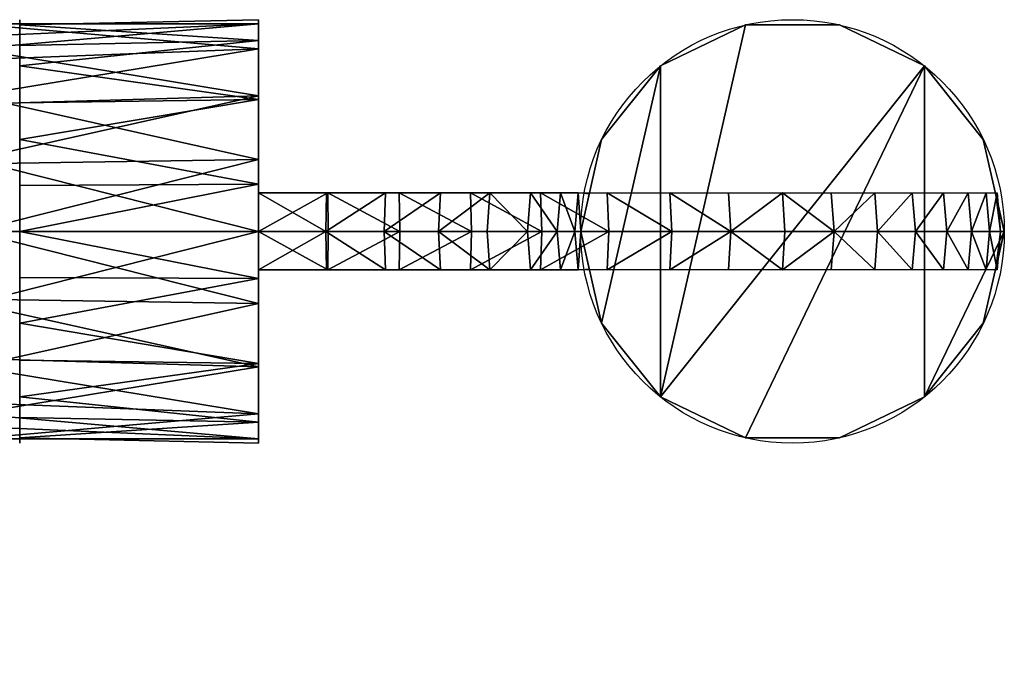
# Model space of a CAD drawing. Header units: inches. Extents: x -172 to 2825, y -1500 to 2400.
# Tile 37 of 47: x 559 to 699, y 1886 to 1979. Entities that reach past the tile are written whole.
import ezdxf

# ---------------------------------------------------------------- set-up
doc = ezdxf.new("R2010")
doc.units = ezdxf.units.IN
doc.layers.add('1', color=7, linetype='Continuous')

# ---------------------------------------------------------------- blocks, each defined once
blk = doc.blocks.new('UG_SURFACE_132')
at = {"layer": '1', "color": 160}
for points in [[(801.776707, 1974.278808, -144.220412), (801.733375, 1975.881577, -117.757708), (812.800109, 1977.833033, -117.757708)], [(812.800109, 1977.833033, -117.757708), (812.790632, 1976.516128, -144.446641), (801.776707, 1974.278808, -144.220412)], [(823.857188, 1974.628329, -143.939391), (812.790632, 1976.516128, -144.446641), (818.191528, 1978.783607, -117.757708)], [(812.790632, 1976.516128, -144.446641), (812.800109, 1977.833033, -117.757708), (818.191528, 1978.783607, -117.757708)], [(818.191528, 1978.783607, -117.757708), (822.913766, 1976.057291, -117.757708), (823.857188, 1974.628329, -143.939391)], [(801.776707, 1974.278808, -144.220412), (812.790632, 1976.516128, -144.446641), (813.489079, 1968.532443, -170.997858)], [(813.489079, 1968.532443, -170.997858), (812.790632, 1976.516128, -144.446641), (823.857188, 1974.628329, -143.939391)], [(792.792201, 1969.035149, -117.757708), (797.982097, 1975.220203, -117.757708), (801.776707, 1974.278808, -144.220412)], [(797.982097, 1975.220203, -117.757708), (801.733375, 1975.881577, -117.757708), (801.776707, 1974.278808, -144.220412)], [(823.857188, 1974.628329, -143.939391), (822.913766, 1976.057291, -117.757708), (833.441854, 1969.978929, -117.757708)], [(801.776707, 1974.278808, -144.220412), (791.692257, 1967.576385, -143.186688), (792.792201, 1969.035149, -117.757708)], [(791.692257, 1967.576385, -143.186688), (801.776707, 1974.278808, -144.220412), (802.468479, 1966.371775, -170.515552)], [(813.489079, 1968.532443, -170.997858), (802.468479, 1966.371775, -170.515552), (801.776707, 1974.278808, -144.220412)], [(823.857188, 1974.628329, -143.939391), (824.540675, 1966.816545, -169.916451), (813.489079, 1968.532443, -170.997858)], [(824.540675, 1966.816545, -169.916451), (823.857188, 1974.628329, -143.939391), (834.10871, 1968.24789, -142.646834)], [(833.441854, 1969.978929, -117.757708), (834.10871, 1968.24789, -142.646834), (823.857188, 1974.628329, -143.939391)], [(834.10871, 1968.24789, -142.646834), (833.441854, 1969.978929, -117.757708), (835.963428, 1968.523026, -117.757708)], [(785.140574, 1957.511783, -141.500905), (784.791291, 1959.500074, -117.757708), (792.792201, 1969.035149, -117.757708)], [(792.792201, 1969.035149, -117.757708), (791.692257, 1967.576385, -143.186688), (785.140574, 1957.511783, -141.500905)], [(802.468479, 1966.371775, -170.515552), (813.489079, 1968.532443, -170.997858), (814.620018, 1955.605745, -195.353299)], [(814.620018, 1955.605745, -195.353299), (813.489079, 1968.532443, -170.997858), (824.540675, 1966.816545, -169.916451)], [(834.10871, 1968.24789, -142.646834), (834.753871, 1960.873723, -167.160854), (824.540675, 1966.816545, -169.916451)], [(834.10871, 1968.24789, -142.646834), (835.963428, 1968.523026, -117.757708), (839.039803, 1960.070729, -117.757708)], [(834.753871, 1960.873723, -167.160854), (834.10871, 1968.24789, -142.646834), (840.914786, 1958.394766, -140.791059)], [(839.039803, 1960.070729, -117.757708), (840.914786, 1958.394766, -140.791059), (834.10871, 1968.24789, -142.646834)], [(785.140574, 1957.511783, -141.500905), (791.692257, 1967.576385, -143.186688), (792.353392, 1960.019469, -168.311745)], [(802.468479, 1966.371775, -170.515552), (792.353392, 1960.019469, -168.311745), (791.692257, 1967.576385, -143.186688)], [(792.353392, 1960.019469, -168.311745), (802.468479, 1966.371775, -170.515552), (803.588867, 1953.565598, -194.63931)], [(814.620018, 1955.605745, -195.353299), (803.588867, 1953.565598, -194.63931), (802.468479, 1966.371775, -170.515552)], [(824.540675, 1966.816545, -169.916451), (825.64795, 1954.160094, -193.752393), (814.620018, 1955.605745, -195.353299)], [(825.64795, 1954.160094, -193.752393), (824.540675, 1966.816545, -169.916451), (834.753871, 1960.873723, -167.160854)], [(834.753871, 1960.873723, -167.160854), (835.800886, 1948.906064, -189.673036), (825.64795, 1954.160094, -193.752393)], [(835.800886, 1948.906064, -189.673036), (834.753871, 1960.873723, -167.160854), (841.504931, 1951.649308, -163.204506)], [(840.914786, 1958.394766, -140.791059), (841.504931, 1951.649308, -163.204506), (834.753871, 1960.873723, -167.160854)], [(784.791291, 1948.809981, -117.757708), (784.791291, 1959.500074, -117.757708), (785.140574, 1957.511783, -141.500905)], [(792.353392, 1960.019469, -168.311745), (785.75176, 1950.52588, -164.717838), (785.140574, 1957.511783, -141.500905)], [(785.75176, 1950.52588, -164.717838), (792.353392, 1960.019469, -168.311745), (793.42562, 1947.764158, -191.37679)], [(803.588867, 1953.565598, -194.63931), (793.42562, 1947.764158, -191.37679), (792.353392, 1960.019469, -168.311745)], [(839.039803, 1960.070729, -117.757708), (842.982113, 1949.239373, -117.757708), (843.158722, 1947.615027, -138.841569)], [(843.158722, 1947.615027, -138.841569), (840.914786, 1958.394766, -140.791059), (839.039803, 1960.070729, -117.757708)], [(841.504931, 1951.649308, -163.204506), (840.914786, 1958.394766, -140.791059), (843.158722, 1947.615027, -138.841569)], [(785.140574, 1957.511783, -141.500905), (783.172786, 1946.665406, -139.605016), (784.791291, 1948.809981, -117.757708)], [(783.172786, 1946.665406, -139.605016), (785.140574, 1957.511783, -141.500905), (785.75176, 1950.52588, -164.717838)], [(803.588867, 1953.565598, -194.63931), (814.620018, 1955.605745, -195.353299), (816.136241, 1938.275456, -216.560602)], [(816.136241, 1938.275456, -216.560602), (814.620018, 1955.605745, -195.353299), (825.64795, 1954.160094, -193.752393)], [(825.64795, 1954.160094, -193.752393), (827.132761, 1937.188387, -214.519188), (816.136241, 1938.275456, -216.560602)], [(827.132761, 1937.188387, -214.519188), (825.64795, 1954.160094, -193.752393), (835.800886, 1948.906064, -189.673036)], [(793.42562, 1947.764158, -191.37679), (803.588867, 1953.565598, -194.63931), (805.091083, 1936.395288, -215.650156)], [(816.136241, 1938.275456, -216.560602), (805.091083, 1936.395288, -215.650156), (803.588867, 1953.565598, -194.63931)], [(841.504931, 1951.649308, -163.204506), (842.46546, 1940.670371, -183.81612), (835.800886, 1948.906064, -189.673036)], [(842.46546, 1940.670371, -183.81612), (841.504931, 1951.649308, -163.204506), (843.691111, 1941.529751, -159.048393)], [(843.158722, 1947.615027, -138.841569), (843.691111, 1941.529751, -159.048393), (841.504931, 1951.649308, -163.204506)], [(785.75176, 1950.52588, -164.717838), (783.727825, 1940.321445, -160.675988), (783.172786, 1946.665406, -139.605016)], [(783.727825, 1940.321445, -160.675988), (785.75176, 1950.52588, -164.717838), (786.745369, 1939.168811, -186.05642)], [(793.42562, 1947.764158, -191.37679), (786.745369, 1939.168811, -186.05642), (785.75176, 1950.52588, -164.717838)], [(784.791291, 1938.978791, -117.757708), (784.791291, 1948.809981, -117.757708), (783.172786, 1946.665406, -139.605016)], [(835.800886, 1948.906064, -189.673036), (837.205827, 1932.847977, -209.317371), (827.132761, 1937.188387, -214.519188)], [(837.205827, 1932.847977, -209.317371), (835.800886, 1948.906064, -189.673036), (842.46546, 1940.670371, -183.81612)], [(843.158722, 1947.615027, -138.841569), (842.982113, 1949.239373, -117.757708), (839.333415, 1939.214826, -117.757708)], [(786.745369, 1939.168811, -186.05642), (793.42562, 1947.764158, -191.37679), (794.863939, 1931.324363, -211.489931)], [(805.091083, 1936.395288, -215.650156), (794.863939, 1931.324363, -211.489931), (793.42562, 1947.764158, -191.37679)], [(839.333415, 1939.214826, -117.757708), (841.190934, 1936.768651, -136.94568), (843.158722, 1947.615027, -138.841569)], [(843.691111, 1941.529751, -159.048393), (843.158722, 1947.615027, -138.841569), (841.190934, 1936.768651, -136.94568)], [(783.172786, 1946.665406, -139.605016), (785.416722, 1935.885549, -137.655526), (784.791291, 1938.978791, -117.757708)], [(785.416722, 1935.885549, -137.655526), (783.172786, 1946.665406, -139.605016), (783.727825, 1940.321445, -160.675988)], [(841.190934, 1936.768651, -136.94568), (841.667116, 1931.325436, -155.006543), (843.691111, 1941.529751, -159.048393)], [(844.560742, 1931.589603, -177.663445), (843.691111, 1941.529751, -159.048393), (841.667116, 1931.325436, -155.006543)], [(843.691111, 1941.529751, -159.048393), (844.560742, 1931.589603, -177.663445), (842.46546, 1940.670371, -183.81612)], [(783.727825, 1940.321445, -160.675988), (785.914004, 1930.202007, -156.519875), (785.416722, 1935.885549, -137.655526)], [(786.745369, 1939.168811, -186.05642), (784.63304, 1929.974675, -180.072933), (783.727825, 1940.321445, -160.675988)], [(785.914004, 1930.202007, -156.519875), (783.727825, 1940.321445, -160.675988), (784.63304, 1929.974675, -180.072933)], [(842.46546, 1940.670371, -183.81612), (843.755603, 1925.923944, -201.84885), (837.205827, 1932.847977, -209.317371)], [(843.755603, 1925.923944, -201.84885), (842.46546, 1940.670371, -183.81612), (844.560742, 1931.589603, -177.663445)], [(784.63304, 1929.974675, -180.072933), (786.745369, 1939.168811, -186.05642), (788.079441, 1923.920512, -204.705596)], [(785.416722, 1935.885549, -137.655526), (785.5618, 1938.060522, -117.757708), (784.791291, 1938.978791, -117.757708)], [(794.863939, 1931.324363, -211.489931), (788.079441, 1923.920512, -204.705596), (786.745369, 1939.168811, -186.05642)], [(806.922317, 1915.464401, -232.886136), (805.091083, 1936.395288, -215.650156), (816.136241, 1938.275456, -216.560602)], [(816.136241, 1938.275456, -216.560602), (817.984581, 1917.148829, -233.957097), (806.922317, 1915.464401, -232.886136)], [(816.136241, 1938.275456, -216.560602), (827.132761, 1937.188387, -214.519188), (828.942716, 1916.500568, -231.55579)], [(828.942716, 1916.500568, -231.55579), (817.984581, 1917.148829, -233.957097), (816.136241, 1938.275456, -216.560602)], [(841.190934, 1936.768651, -136.94568), (839.333415, 1939.214826, -117.757708), (835.963428, 1929.95584, -117.757708)], [(793.342173, 1928.788304, -117.757708), (785.5618, 1938.060522, -117.757708), (785.416722, 1935.885549, -137.655526)], [(827.132761, 1937.188387, -214.519188), (837.205827, 1932.847977, -209.317371), (838.917911, 1913.278341, -225.436881)], [(838.917911, 1913.278341, -225.436881), (828.942716, 1916.500568, -231.55579), (827.132761, 1937.188387, -214.519188)], [(785.416722, 1935.885549, -137.655526), (792.222798, 1926.032543, -135.799736), (793.342173, 1928.788304, -117.757708)], [(792.222798, 1926.032543, -135.799736), (785.416722, 1935.885549, -137.655526), (785.914004, 1930.202007, -156.519875)], [(796.616912, 1911.287785, -227.992475), (794.863939, 1931.324363, -211.489931), (805.091083, 1936.395288, -215.650156)], [(805.091083, 1936.395288, -215.650156), (806.922317, 1915.464401, -232.886136), (796.616912, 1911.287785, -227.992475)], [(841.667116, 1931.325436, -155.006543), (841.190934, 1936.768651, -136.94568), (834.639192, 1926.704049, -135.259897)], [(835.963428, 1929.95584, -117.757708), (834.639192, 1926.704049, -135.259897), (841.190934, 1936.768651, -136.94568)], [(837.205827, 1932.847977, -209.317371), (843.755603, 1925.923944, -201.84885), (845.327258, 1907.959819, -216.651663)], [(845.327258, 1907.959819, -216.651663), (838.917911, 1913.278341, -225.436881), (837.205827, 1932.847977, -209.317371)], [(789.7048, 1905.34234, -220.012069), (788.079441, 1923.920512, -204.705596), (794.863939, 1931.324363, -211.489931)], [(794.863939, 1931.324363, -211.489931), (796.616912, 1911.287785, -227.992475), (789.7048, 1905.34234, -220.012069)], [(834.639192, 1926.704049, -135.259897), (835.065484, 1921.831846, -151.412651), (841.667116, 1931.325436, -155.006543)], [(842.448413, 1922.395468, -171.679959), (841.667116, 1931.325436, -155.006543), (835.065484, 1921.831846, -151.412651)], [(841.667116, 1931.325436, -155.006543), (842.448413, 1922.395468, -171.679959), (844.560742, 1931.589603, -177.663445)], [(845.730364, 1918.221116, -194.003209), (844.560742, 1931.589603, -177.663445), (842.448413, 1922.395468, -171.679959)], [(844.560742, 1931.589603, -177.663445), (845.730364, 1918.221116, -194.003209), (843.755603, 1925.923944, -201.84885)], [(784.63304, 1929.974675, -180.072933), (786.728323, 1920.893908, -173.920259), (785.914004, 1930.202007, -156.519875)], [(788.079441, 1923.920512, -204.705596), (785.849869, 1916.066408, -197.075695), (784.63304, 1929.974675, -180.072933)], [(786.728323, 1920.893908, -173.920259), (784.63304, 1929.974675, -180.072933), (785.849869, 1916.066408, -197.075695)], [(785.914004, 1930.202007, -156.519875), (792.665064, 1920.977473, -152.563527), (792.222798, 1926.032543, -135.799736)], [(792.665064, 1920.977473, -152.563527), (785.914004, 1930.202007, -156.519875), (786.728323, 1920.893908, -173.920259)], [(835.963428, 1929.95584, -117.757708), (834.160328, 1928.914785, -117.757708), (834.639192, 1926.704049, -135.259897)], [(797.982097, 1923.258662, -117.757708), (793.342173, 1928.788304, -117.757708), (792.222798, 1926.032543, -135.799736)], [(834.639192, 1926.704049, -135.259897), (834.160328, 1928.914785, -117.757708), (823.649645, 1922.846437, -117.757708)], [(792.222798, 1926.032543, -135.799736), (802.47426, 1919.652104, -134.507179), (797.982097, 1923.258662, -117.757708)], [(802.47426, 1919.652104, -134.507179), (792.222798, 1926.032543, -135.799736), (792.665064, 1920.977473, -152.563527)], [(823.649645, 1922.846437, -117.757708), (824.554801, 1920.001626, -134.226158), (834.639192, 1926.704049, -135.259897)], [(835.065484, 1921.831846, -151.412651), (834.639192, 1926.704049, -135.259897), (824.554801, 1920.001626, -134.226158)], [(843.755603, 1925.923944, -201.84885), (845.730364, 1918.221116, -194.003209), (847.154438, 1901.943445, -207.422853)], [(847.154438, 1901.943445, -207.422853), (845.327258, 1907.959819, -216.651663), (843.755603, 1925.923944, -201.84885)], [(787.33176, 1899.128318, -211.036995), (785.849869, 1916.066408, -197.075695), (788.079441, 1923.920512, -204.705596)], [(788.079441, 1923.920512, -204.705596), (789.7048, 1905.34234, -220.012069), (787.33176, 1899.128318, -211.036995)], [(802.47426, 1919.652104, -134.507179), (802.561939, 1922.451138, -117.757708), (797.982097, 1923.258662, -117.757708)], [(813.633084, 1920.498967, -117.757708), (802.561939, 1922.451138, -117.757708), (802.47426, 1919.652104, -134.507179)], [(824.554801, 1920.001626, -134.226158), (823.649645, 1922.846437, -117.757708), (818.191528, 1919.695139, -117.757708)], [(824.554801, 1920.001626, -134.226158), (824.950397, 1915.479541, -149.208829), (835.065484, 1921.831846, -151.412651)], [(835.768163, 1913.80012, -166.359574), (835.065484, 1921.831846, -151.412651), (824.950397, 1915.479541, -149.208829)], [(835.065484, 1921.831846, -151.412651), (835.768163, 1913.80012, -166.359574), (842.448413, 1922.395468, -171.679959)], [(843.500793, 1910.367012, -186.373308), (842.448413, 1922.395468, -171.679959), (835.768163, 1913.80012, -166.359574)], [(842.448413, 1922.395468, -171.679959), (843.500793, 1910.367012, -186.373308), (845.730364, 1918.221116, -194.003209)], [(785.849869, 1916.066408, -197.075695), (787.824571, 1908.363581, -189.230055), (786.728323, 1920.893908, -173.920259)], [(786.728323, 1920.893908, -173.920259), (793.392897, 1912.658215, -168.063343), (792.665064, 1920.977473, -152.563527)], [(793.392897, 1912.658215, -168.063343), (786.728323, 1920.893908, -173.920259), (787.824571, 1908.363581, -189.230055)], [(792.665064, 1920.977473, -152.563527), (802.878261, 1915.034771, -149.80793), (802.47426, 1919.652104, -134.507179)], [(802.878261, 1915.034771, -149.80793), (792.665064, 1920.977473, -152.563527), (793.392897, 1912.658215, -168.063343)], [(802.47426, 1919.652104, -134.507179), (813.540876, 1917.764306, -133.999929), (813.633084, 1920.498967, -117.757708)], [(818.191528, 1919.695139, -117.757708), (813.633084, 1920.498967, -117.757708), (813.540876, 1917.764306, -133.999929)], [(813.540876, 1917.764306, -133.999929), (802.47426, 1919.652104, -134.507179), (802.878261, 1915.034771, -149.80793)], [(824.950397, 1915.479541, -149.208829), (824.554801, 1920.001626, -134.226158), (813.540876, 1917.764306, -133.999929)], [(818.191528, 1919.695139, -117.757708), (813.540876, 1917.764306, -133.999929), (824.554801, 1920.001626, -134.226158)], [(802.878261, 1915.034771, -149.80793), (813.929796, 1913.318753, -148.726523), (813.540876, 1917.764306, -133.999929)], [(813.540876, 1917.764306, -133.999929), (813.929796, 1913.318753, -148.726523), (824.950397, 1915.479541, -149.208829)], [(845.730364, 1918.221116, -194.003209), (843.500793, 1910.367012, -186.373308), (844.781399, 1895.729542, -198.447779)], [(844.781399, 1895.729542, -198.447779), (847.154438, 1901.943445, -207.422853), (845.730364, 1918.221116, -194.003209)], [(785.849869, 1916.066408, -197.075695), (787.33176, 1899.128318, -211.036995), (789.15894, 1893.112063, -201.808184)], [(789.15894, 1893.112063, -201.808184), (787.824571, 1908.363581, -189.230055), (785.849869, 1916.066408, -197.075695)], [(809.024811, 1891.432405, -245.741174), (806.922317, 1915.464401, -232.886136), (817.984581, 1917.148829, -233.957097)], [(817.984581, 1917.148829, -233.957097), (820.107281, 1892.886162, -246.933132), (809.024811, 1891.432405, -245.741174)], [(817.984581, 1917.148829, -233.957097), (828.942716, 1916.500568, -231.55579), (831.020176, 1892.755389, -244.260505)], [(831.020176, 1892.755389, -244.260505), (820.107281, 1892.886162, -246.933132), (817.984581, 1917.148829, -233.957097)], [(828.942716, 1916.500568, -231.55579), (838.917911, 1913.278341, -225.436881), (840.879977, 1890.851855, -237.450257)], [(840.879977, 1890.851855, -237.450257), (831.020176, 1892.755389, -244.260505), (828.942716, 1916.500568, -231.55579)], [(793.392897, 1912.658215, -168.063343), (803.545833, 1907.404184, -163.983986), (802.878261, 1915.034771, -149.80793)], [(798.627138, 1888.310432, -240.294591), (796.616912, 1911.287785, -227.992475), (806.922317, 1915.464401, -232.886136)], [(806.922317, 1915.464401, -232.886136), (809.024811, 1891.432405, -245.741174), (798.627138, 1888.310432, -240.294591)], [(813.929796, 1913.318753, -148.726523), (802.878261, 1915.034771, -149.80793), (803.545833, 1907.404184, -163.983986)], [(825.604916, 1907.998681, -163.097069), (824.950397, 1915.479541, -149.208829), (813.929796, 1913.318753, -148.726523)], [(824.950397, 1915.479541, -149.208829), (825.604916, 1907.998681, -163.097069), (835.768163, 1913.80012, -166.359574)], [(803.545833, 1907.404184, -163.983986), (814.573765, 1905.958533, -162.38308), (813.929796, 1913.318753, -148.726523)], [(813.929796, 1913.318753, -148.726523), (814.573765, 1905.958533, -162.38308), (825.604916, 1907.998681, -163.097069)], [(836.716294, 1902.963161, -179.588974), (835.768163, 1913.80012, -166.359574), (825.604916, 1907.998681, -163.097069)], [(835.768163, 1913.80012, -166.359574), (836.716294, 1902.963161, -179.588974), (843.500793, 1910.367012, -186.373308)], [(838.917911, 1913.278341, -225.436881), (845.327258, 1907.959819, -216.651663), (847.123682, 1887.426615, -227.672443)], [(847.123682, 1887.426615, -227.672443), (840.879977, 1890.851855, -237.450257), (838.917911, 1913.278341, -225.436881)], [(787.824571, 1908.363581, -189.230055), (794.374406, 1901.439548, -181.761533), (793.392897, 1912.658215, -168.063343)], [(803.545833, 1907.404184, -163.983986), (793.392897, 1912.658215, -168.063343), (794.374406, 1901.439548, -181.761533)], [(791.564584, 1884.08494, -231.412515), (789.7048, 1905.34234, -220.012069), (796.616912, 1911.287785, -227.992475)], [(796.616912, 1911.287785, -227.992475), (798.627138, 1888.310432, -240.294591), (791.564584, 1884.08494, -231.412515)], [(843.500793, 1910.367012, -186.373308), (836.716294, 1902.963161, -179.588974), (837.869287, 1889.784098, -190.467373)], [(837.869287, 1889.784098, -190.467373), (844.781399, 1895.729542, -198.447779), (843.500793, 1910.367012, -186.373308)], [(787.824571, 1908.363581, -189.230055), (789.15894, 1893.112063, -201.808184), (795.568228, 1887.793541, -193.022966)], [(795.568228, 1887.793541, -193.022966), (794.374406, 1901.439548, -181.761533), (787.824571, 1908.363581, -189.230055)], [(826.489091, 1897.892237, -175.428748), (825.604916, 1907.998681, -163.097069), (814.573765, 1905.958533, -162.38308)], [(825.604916, 1907.998681, -163.097069), (826.489091, 1897.892237, -175.428748), (836.716294, 1902.963161, -179.588974)], [(845.327258, 1907.959819, -216.651663), (847.154438, 1901.943445, -207.422853), (848.776877, 1883.399248, -217.400908)], [(848.776877, 1883.399248, -217.400908), (847.123682, 1887.426615, -227.672443), (845.327258, 1907.959819, -216.651663)], [(794.374406, 1901.439548, -181.761533), (804.447412, 1897.099137, -176.559716), (803.545833, 1907.404184, -163.983986)], [(814.573765, 1905.958533, -162.38308), (803.545833, 1907.404184, -163.983986), (804.447412, 1897.099137, -176.559716)], [(789.022267, 1879.805207, -221.423402), (787.33176, 1899.128318, -211.036995), (789.7048, 1905.34234, -220.012069)], [(789.7048, 1905.34234, -220.012069), (791.564584, 1884.08494, -231.412515), (789.022267, 1879.805207, -221.423402)], [(804.447412, 1897.099137, -176.559716), (815.443933, 1896.012068, -174.518302), (814.573765, 1905.958533, -162.38308)], [(814.573765, 1905.958533, -162.38308), (815.443933, 1896.012068, -174.518302), (826.489091, 1897.892237, -175.428748)], [(836.716294, 1902.963161, -179.588974), (826.489091, 1897.892237, -175.428748), (827.563882, 1885.607481, -185.573712)], [(827.563882, 1885.607481, -185.573712), (837.869287, 1889.784098, -190.467373), (836.716294, 1902.963161, -179.588974)], [(847.154438, 1901.943445, -207.422853), (844.781399, 1895.729542, -198.447779), (846.23456, 1879.119635, -207.411781)], [(846.23456, 1879.119635, -207.411781), (848.776877, 1883.399248, -217.400908), (847.154438, 1901.943445, -207.422853)], [(794.374406, 1901.439548, -181.761533), (795.568228, 1887.793541, -193.022966), (805.543423, 1884.571314, -186.904058)], [(805.543423, 1884.571314, -186.904058), (804.447412, 1897.099137, -176.559716), (794.374406, 1901.439548, -181.761533)], [(787.33176, 1899.128318, -211.036995), (789.022267, 1879.805207, -221.423402), (790.675461, 1875.777841, -211.151853)], [(790.675461, 1875.777841, -211.151853), (789.15894, 1893.112063, -201.808184), (787.33176, 1899.128318, -211.036995)], [(826.489091, 1897.892237, -175.428748), (815.443933, 1896.012068, -174.518302), (816.501617, 1883.922935, -184.502751)], [(816.501617, 1883.922935, -184.502751), (827.563882, 1885.607481, -185.573712), (826.489091, 1897.892237, -175.428748)], [(804.447412, 1897.099137, -176.559716), (805.543423, 1884.571314, -186.904058), (816.501617, 1883.922935, -184.502751)], [(816.501617, 1883.922935, -184.502751), (815.443933, 1896.012068, -174.518302), (804.447412, 1897.099137, -176.559716)], [(844.781399, 1895.729542, -198.447779), (837.869287, 1889.784098, -190.467373), (839.172006, 1874.894023, -198.529705)], [(839.172006, 1874.894023, -198.529705), (846.23456, 1879.119635, -207.411781), (844.781399, 1895.729542, -198.447779)], [(789.15894, 1893.112063, -201.808184), (790.675461, 1875.777841, -211.151853), (796.919167, 1872.352719, -201.374039)], [(796.919167, 1872.352719, -201.374039), (795.568228, 1887.793541, -193.022966), (789.15894, 1893.112063, -201.808184)], [(811.316609, 1865.237355, -253.678411), (809.024811, 1891.432405, -245.741174), (820.107281, 1892.886162, -246.933132)], [(820.107281, 1892.886162, -246.933132), (822.421372, 1866.436005, -254.947275), (811.316609, 1865.237355, -253.678411)], [(820.107281, 1892.886162, -246.933132), (831.020176, 1892.755389, -244.260505), (833.284199, 1866.877198, -252.102196)], [(833.284199, 1866.877198, -252.102196), (822.421372, 1866.436005, -254.947275), (820.107281, 1892.886162, -246.933132)], [(831.020176, 1892.755389, -244.260505), (840.879977, 1890.851855, -237.450257), (843.016505, 1866.431117, -244.852513)], [(843.016505, 1866.431117, -244.852513), (833.284199, 1866.877198, -252.102196), (831.020176, 1892.755389, -244.260505)], [(800.816953, 1863.281012, -247.880384), (798.627138, 1888.310432, -240.294591), (809.024811, 1891.432405, -245.741174)], [(809.024811, 1891.432405, -245.741174), (811.316609, 1865.237355, -253.678411), (800.816953, 1863.281012, -247.880384)], [(840.879977, 1890.851855, -237.450257), (847.123682, 1887.426615, -227.672443), (849.077165, 1865.098476, -234.443769)], [(849.077165, 1865.098476, -234.443769), (843.016505, 1866.431117, -244.852513), (840.879977, 1890.851855, -237.450257)], [(837.869287, 1889.784098, -190.467373), (827.563882, 1885.607481, -185.573712), (828.774333, 1871.77217, -193.083137)], [(828.774333, 1871.77217, -193.083137), (839.172006, 1874.894023, -198.529705), (837.869287, 1889.784098, -190.467373)], [(793.588102, 1860.95643, -238.42518), (791.564584, 1884.08494, -231.412515), (798.627138, 1888.310432, -240.294591)], [(798.627138, 1888.310432, -240.294591), (800.816953, 1863.281012, -247.880384), (793.588102, 1860.95643, -238.42518)], [(795.568228, 1887.793541, -193.022966), (796.919167, 1872.352719, -201.374039), (806.778967, 1870.449185, -194.563791)], [(806.778967, 1870.449185, -194.563791), (805.543423, 1884.571314, -186.904058), (795.568228, 1887.793541, -193.022966)], [(847.123682, 1887.426615, -227.672443), (848.776877, 1883.399248, -217.400908), (850.538015, 1863.269329, -223.509446)], [(850.538015, 1863.269329, -223.509446), (849.077165, 1865.098476, -234.443769), (847.123682, 1887.426615, -227.672443)], [(827.563882, 1885.607481, -185.573712), (816.501617, 1883.922935, -184.502751), (817.691863, 1870.318413, -191.891164)], [(817.691863, 1870.318413, -191.891164), (828.774333, 1871.77217, -193.083137), (827.563882, 1885.607481, -185.573712)], [(790.858746, 1858.814478, -227.791503), (789.022267, 1879.805207, -221.423402), (791.564584, 1884.08494, -231.412515)], [(791.564584, 1884.08494, -231.412515), (793.588102, 1860.95643, -238.42518), (790.858746, 1858.814478, -227.791503)], [(805.543423, 1884.571314, -186.904058), (806.778967, 1870.449185, -194.563791), (817.691863, 1870.318413, -191.891164)], [(817.691863, 1870.318413, -191.891164), (816.501617, 1883.922935, -184.502751), (805.543423, 1884.571314, -186.904058)], [(848.776877, 1883.399248, -217.400908), (846.23456, 1879.119635, -207.411781), (847.808659, 1861.127377, -212.875769)], [(847.808659, 1861.127377, -212.875769), (850.538015, 1863.269329, -223.509446), (848.776877, 1883.399248, -217.400908)], [(789.022267, 1879.805207, -221.423402), (790.858746, 1858.814478, -227.791503), (792.319596, 1856.985331, -216.85718)], [(792.319596, 1856.985331, -216.85718), (790.675461, 1875.777841, -211.151853), (789.022267, 1879.805207, -221.423402)], [(846.23456, 1879.119635, -207.411781), (839.172006, 1874.894023, -198.529705), (840.579808, 1858.802795, -203.420565)], [(840.579808, 1858.802795, -203.420565), (847.808659, 1861.127377, -212.875769), (846.23456, 1879.119635, -207.411781)], [(790.675461, 1875.777841, -211.151853), (792.319596, 1856.985331, -216.85718), (798.380196, 1855.65269, -206.448436)], [(798.380196, 1855.65269, -206.448436), (796.919167, 1872.352719, -201.374039), (790.675461, 1875.777841, -211.151853)], [(839.172006, 1874.894023, -198.529705), (828.774333, 1871.77217, -193.083137), (830.080152, 1856.846452, -197.622553)], [(830.080152, 1856.846452, -197.622553), (840.579808, 1858.802795, -203.420565), (839.172006, 1874.894023, -198.529705)], [(796.919167, 1872.352719, -201.374039), (798.380196, 1855.65269, -206.448436), (808.112502, 1855.206609, -199.198753)], [(808.112502, 1855.206609, -199.198753), (806.778967, 1870.449185, -194.563791), (796.919167, 1872.352719, -201.374039)], [(828.774333, 1871.77217, -193.083137), (817.691863, 1870.318413, -191.891164), (818.975329, 1855.647802, -196.353674)], [(818.975329, 1855.647802, -196.353674), (830.080152, 1856.846452, -197.622553), (828.774333, 1871.77217, -193.083137)], [(806.778967, 1870.449185, -194.563791), (808.112502, 1855.206609, -199.198753), (818.975329, 1855.647802, -196.353674)], [(818.975329, 1855.647802, -196.353674), (817.691863, 1870.318413, -191.891164), (806.778967, 1870.449185, -194.563791)], [(824.461281, 1839.823484, -256.048471), (822.421372, 1866.436005, -254.947275), (833.284199, 1866.877198, -252.102196)], [(833.284199, 1866.877198, -252.102196), (835.448682, 1840.784788, -254.10369), (824.461281, 1839.823484, -256.048471)], [(833.284199, 1866.877198, -252.102196), (843.016505, 1866.431117, -244.852513), (843.807459, 1841.516137, -246.207371)], [(843.807459, 1841.516137, -246.207371), (837.512136, 1840.96539, -253.738463), (833.284199, 1866.877198, -252.102196)], [(837.512136, 1840.96539, -253.738463), (835.448682, 1840.784788, -254.10369), (833.284199, 1866.877198, -252.102196)], [(817.379594, 1839.203954, -257.301927), (811.316609, 1865.237355, -253.678411), (822.421372, 1866.436005, -254.947275)], [(822.421372, 1866.436005, -254.947275), (824.461281, 1839.823484, -256.048471), (817.379594, 1839.203954, -257.301927)], [(843.016505, 1866.431117, -244.852513), (849.077165, 1865.098476, -234.443769), (850.652695, 1842.115045, -238.018304)], [(850.652695, 1842.115045, -238.018304), (843.807459, 1841.516137, -246.207371), (843.016505, 1866.431117, -244.852513)], [(803.668737, 1838.00447, -249.355718), (800.816953, 1863.281012, -247.880384), (811.316609, 1865.237355, -253.678411)], [(811.316609, 1865.237355, -253.678411), (814.165294, 1838.922739, -255.439103), (803.668737, 1838.00447, -249.355718)], [(817.379594, 1839.203954, -257.301927), (814.165294, 1838.922739, -255.439103), (811.316609, 1865.237355, -253.678411)], [(849.077165, 1865.098476, -234.443769), (850.538015, 1863.269329, -223.509446), (850.652695, 1842.115045, -225.571126)], [(849.077165, 1865.098476, -234.443769), (850.652695, 1842.115045, -236.738116), (850.652695, 1842.115045, -238.018304)], [(850.652695, 1842.115045, -225.571126), (850.652695, 1842.115045, -236.738116), (849.077165, 1865.098476, -234.443769)], [(797.208369, 1837.439179, -240.237579), (793.588102, 1860.95643, -238.42518), (800.816953, 1863.281012, -247.880384)], [(800.816953, 1863.281012, -247.880384), (799.675345, 1837.655067, -247.04133), (797.208369, 1837.439179, -240.237579)], [(800.816953, 1863.281012, -247.880384), (803.668737, 1838.00447, -249.355718), (799.675345, 1837.655067, -247.04133)], [(850.538015, 1863.269329, -223.509446), (847.808659, 1861.127377, -212.875769), (850.652695, 1842.115045, -217.497095)], [(850.652695, 1842.115045, -217.497095), (850.652695, 1842.115045, -225.571126), (850.538015, 1863.269329, -223.509446)], [(793.392777, 1837.105393, -229.714155), (790.858746, 1858.814478, -227.791503), (793.588102, 1860.95643, -238.42518)], [(793.588102, 1860.95643, -238.42518), (797.208369, 1837.439179, -240.237579), (793.392777, 1837.105393, -229.714155)], [(847.808659, 1861.127377, -212.875769), (840.579808, 1858.802795, -203.420565), (841.017783, 1841.271996, -205.970749)], [(841.017783, 1841.271996, -205.970749), (848.80203, 1841.953039, -215.283096), (847.808659, 1861.127377, -212.875769)], [(847.808659, 1861.127377, -212.875769), (848.80203, 1841.953039, -215.283096), (850.652695, 1842.115045, -217.497095)], [(790.858746, 1858.814478, -227.791503), (792.683363, 1837.043285, -227.757707), (795.718968, 1837.308884, -219.385669)], [(790.858746, 1858.814478, -227.791503), (793.392777, 1837.105393, -229.714155), (792.683363, 1837.043285, -227.757707)], [(795.718968, 1837.308884, -219.385669), (792.319596, 1856.985331, -216.85718), (790.858746, 1858.814478, -227.791503)], [(837.512136, 1840.96539, -201.776952), (840.579808, 1858.802795, -203.420565), (830.080152, 1856.846452, -197.622553)], [(837.512136, 1840.96539, -201.776952), (841.017783, 1841.271996, -205.970749), (840.579808, 1858.802795, -203.420565)], [(792.319596, 1856.985331, -216.85718), (795.718968, 1837.308884, -219.385669), (799.675345, 1837.655067, -208.474085)], [(799.675345, 1837.655067, -208.474085), (798.380196, 1855.65269, -206.448436), (792.319596, 1856.985331, -216.85718)], [(798.380196, 1855.65269, -206.448436), (799.675345, 1837.655067, -208.474085), (810.432971, 1838.596225, -202.239439)], [(810.432971, 1838.596225, -202.239439), (808.112502, 1855.206609, -199.198753), (798.380196, 1855.65269, -206.448436)], [(817.379594, 1839.203954, -198.213473), (818.975329, 1855.647802, -196.353674), (808.112502, 1855.206609, -199.198753)], [(817.379594, 1839.203954, -198.213473), (820.236087, 1839.453936, -198.719069), (818.975329, 1855.647802, -196.353674)], [(830.080152, 1856.846452, -197.622553), (818.975329, 1855.647802, -196.353674), (820.236087, 1839.453936, -198.719069)], [(820.236087, 1839.453936, -198.719069), (831.245899, 1840.417147, -200.667813), (830.080152, 1856.846452, -197.622553)], [(830.080152, 1856.846452, -197.622553), (831.245899, 1840.417147, -200.667813), (837.512136, 1840.96539, -201.776952)], [(808.112502, 1855.206609, -199.198753), (810.432971, 1838.596225, -202.239439), (817.379594, 1839.203954, -198.213473)]]:
    blk.add_3dface(points, dxfattribs=at)
blk = doc.blocks.new('UG_SURFACE_134')
at = {"layer": '1', "color": 160}
for points in [[(807.772636, 1978.783607, -77.103809), (790.000737, 1968.523026, -77.103809), (782.982111, 1949.239373, -77.103809)], [(782.982111, 1949.239373, -77.103809), (790.000737, 1929.95584, -77.103809), (807.772636, 1919.695139, -77.103809), (807.772636, 1978.783607, -77.103809)], [(807.772636, 1978.783607, -77.103809), (807.772636, 1919.695139, -77.103809), (827.982068, 1923.258662, -77.103809), (841.172874, 1938.978791, -77.103809)], [(841.172874, 1938.978791, -77.103809), (841.172874, 1959.500074, -77.103809), (827.982068, 1975.220203, -77.103809), (807.772636, 1978.783607, -77.103809)]]:
    blk.add_3dface(points, dxfattribs=at)
blk = doc.blocks.new('UG_SURFACE_136')
at = {"layer": '1', "color": 160}
for points in [[(790.000737, 1968.523026, -77.103809), (807.772636, 1978.783607, -77.103809), (797.982097, 1975.220203, -117.757708)], [(807.772636, 1978.783607, -77.103809), (808.086812, 1977.001905, -117.757708), (797.982097, 1975.220203, -117.757708)], [(807.772636, 1978.783607, -77.103809), (827.982068, 1975.220203, -77.103809), (818.191528, 1978.783607, -117.757708)], [(818.191528, 1978.783607, -117.757708), (808.086812, 1977.001905, -117.757708), (807.772636, 1978.783607, -77.103809)], [(827.982068, 1975.220203, -77.103809), (827.077448, 1973.653316, -117.757708), (818.191528, 1978.783607, -117.757708)], [(797.982097, 1975.220203, -117.757708), (791.386724, 1967.360139, -117.757708), (790.000737, 1968.523026, -77.103809)], [(835.963428, 1968.523026, -117.757708), (827.077448, 1973.653316, -117.757708), (827.982068, 1975.220203, -77.103809)], [(827.982068, 1975.220203, -77.103809), (841.172874, 1959.500074, -77.103809), (835.963428, 1968.523026, -117.757708)], [(782.982111, 1949.239373, -77.103809), (790.000737, 1968.523026, -77.103809), (784.791291, 1959.500074, -117.757708)], [(790.000737, 1968.523026, -77.103809), (791.386724, 1967.360139, -117.757708), (784.791291, 1959.500074, -117.757708)], [(841.172874, 1959.500074, -77.103809), (839.472771, 1958.881259, -117.757708), (835.963428, 1968.523026, -117.757708)], [(784.791291, 1959.500074, -117.757708), (784.791291, 1949.239373, -117.757708), (782.982111, 1949.239373, -77.103809)], [(842.982113, 1949.239373, -117.757708), (839.472771, 1958.881259, -117.757708), (841.172874, 1959.500074, -77.103809)], [(842.982113, 1949.239373, -117.757708), (841.172874, 1959.500074, -77.103809), (841.172874, 1938.978791, -77.103809)], [(782.982111, 1949.239373, -77.103809), (784.791291, 1949.239373, -117.757708), (784.791291, 1938.978791, -117.757708)], [(784.791291, 1938.978791, -117.757708), (790.000737, 1929.95584, -77.103809), (782.982111, 1949.239373, -77.103809)], [(841.172874, 1938.978791, -77.103809), (839.472771, 1939.597607, -117.757708), (842.982113, 1949.239373, -117.757708)], [(784.791291, 1938.978791, -117.757708), (791.386724, 1931.118727, -117.757708), (790.000737, 1929.95584, -77.103809)], [(835.963428, 1929.95584, -117.757708), (841.172874, 1938.978791, -77.103809), (827.982068, 1923.258662, -77.103809)], [(835.963428, 1929.95584, -117.757708), (839.472771, 1939.597607, -117.757708), (841.172874, 1938.978791, -77.103809)], [(790.000737, 1929.95584, -77.103809), (791.386724, 1931.118727, -117.757708), (797.982097, 1923.258662, -117.757708)], [(797.982097, 1923.258662, -117.757708), (807.772636, 1919.695139, -77.103809), (790.000737, 1929.95584, -77.103809)], [(827.982068, 1923.258662, -77.103809), (827.077448, 1924.82543, -117.757708), (835.963428, 1929.95584, -117.757708)], [(818.191528, 1919.695139, -117.757708), (827.077448, 1924.82543, -117.757708), (827.982068, 1923.258662, -77.103809)], [(797.982097, 1923.258662, -117.757708), (808.086812, 1921.47696, -117.757708), (807.772636, 1919.695139, -77.103809)], [(818.191528, 1919.695139, -117.757708), (827.982068, 1923.258662, -77.103809), (807.772636, 1919.695139, -77.103809)], [(807.772636, 1919.695139, -77.103809), (808.086812, 1921.47696, -117.757708), (818.191528, 1919.695139, -117.757708)]]:
    blk.add_3dface(points, dxfattribs=at)
blk = doc.blocks.new('PAAJ000790_PIPE_IPART_SIMP_R41')
for name in ['UG_SURFACE_134', 'UG_SURFACE_136', 'UG_SURFACE_132']:
    blk.add_blockref(name, (0, 0))
blk = doc.blocks.new('UG_SURFACE_081')
at = {"layer": '1', "color": 160}
for points in [[(-129.999995, 94.798215, 23.57222), (-129.999995, 103.164211, 13.081594), (-129.999995, 106.150001)], [(-129.999995, 106.150001), (-129.999995, 103.164211, -13.081594), (-129.999995, 94.798215, -23.57222), (-129.999995, 94.798215, 23.57222)], [(-129.999995, 57.201784, 23.57222), (-129.999995, 94.798215, -23.57222), (-129.999995, 82.709007, -29.394077), (-129.999995, 69.290996, -29.394077)], [(-129.999995, 94.798215, -23.57222), (-129.999995, 57.201784, 23.57222), (-129.999995, 69.290996, 29.394077)], [(-129.999995, 69.290996, 29.394077), (-129.999995, 82.709007, 29.394077), (-129.999995, 94.798215, 23.57222), (-129.999995, 94.798215, -23.57222)], [(-129.999995, 69.290996, -29.394077), (-129.999995, 57.201784, -23.57222), (-129.999995, 57.201784, 23.57222)], [(-129.999995, 57.201784, -23.57222), (-129.999995, 48.835788, -13.081594), (-129.999995, 45.850001), (-129.999995, 48.835788, 13.081594)], [(-129.999995, 48.835788, 13.081594), (-129.999995, 57.201784, 23.57222), (-129.999995, 57.201784, -23.57222)]]:
    blk.add_3dface(points, dxfattribs=at)
blk = doc.blocks.new('UG_SURFACE_082')
at = {"layer": '1', "color": 160}
for points in [[(48.835788, -34.000002, 13.081594), (45.850001, -34.000002), (48.835788, -34.000002, -13.081594), (103.164211, -34.000002, 13.081594)], [(103.164211, -34.000002, 13.081594), (57.201784, -34.000002, 23.57222), (48.835788, -34.000002, 13.081594)], [(106.150001, -34.000002), (48.835788, -34.000002, -13.081594), (57.201784, -34.000002, -23.57222)], [(106.150001, -34.000002), (103.164211, -34.000002, 13.081594), (48.835788, -34.000002, -13.081594)], [(57.201784, -34.000002, -23.57222), (69.290996, -34.000002, -29.394077), (82.709007, -34.000002, -29.394077), (94.798215, -34.000002, -23.57222)], [(57.201784, -34.000002, 23.57222), (103.164211, -34.000002, 13.081594), (94.798215, -34.000002, 23.57222)], [(94.798215, -34.000002, 23.57222), (82.709007, -34.000002, 29.394077), (69.290996, -34.000002, 29.394077), (57.201784, -34.000002, 23.57222)], [(94.798215, -34.000002, -23.57222), (103.164211, -34.000002, -13.081594), (106.150001, -34.000002), (57.201784, -34.000002, -23.57222)]]:
    blk.add_3dface(points, dxfattribs=at)
blk = doc.blocks.new('UG_SURFACE_083')
at = {"layer": '1', "color": 160}
for points in [[(46.605922, 0, 6.709006), (46.605922, 0, -6.709006), (45.850001, -34.000002)], [(46.605922, 0, -6.709006), (47.342893, -34.000002, -6.540797), (45.850001, -34.000002)], [(45.850001, -34.000002), (47.342893, -34.000002, 6.540797), (46.605922, 0, 6.709006)], [(48.835788, -34.000002, -13.081594), (46.605922, 0, -6.709006), (52.42778, 0, -18.798217)], [(52.42778, 0, 18.798217), (46.605922, 0, 6.709006), (48.835788, -34.000002, 13.081594)], [(46.605922, 0, 6.709006), (47.342893, -34.000002, 6.540797), (48.835788, -34.000002, 13.081594)], [(48.835788, -34.000002, -13.081594), (47.342893, -34.000002, -6.540797), (46.605922, 0, -6.709006)], [(52.42778, 0, -18.798217), (53.018786, -34.000002, -18.326906), (48.835788, -34.000002, -13.081594)], [(48.835788, -34.000002, 13.081594), (53.018786, -34.000002, 18.326906), (52.42778, 0, 18.798217)], [(52.42778, 0, -18.798217), (62.918402, 0, -27.164211), (57.201784, -34.000002, -23.57222)], [(62.918402, 0, 27.164211), (52.42778, 0, 18.798217), (57.201784, -34.000002, 23.57222)], [(52.42778, 0, 18.798217), (53.018786, -34.000002, 18.326906), (57.201784, -34.000002, 23.57222)], [(57.201784, -34.000002, -23.57222), (53.018786, -34.000002, -18.326906), (52.42778, 0, -18.798217)], [(62.918402, 0, -27.164211), (63.246392, -34.000002, -26.483148), (57.201784, -34.000002, -23.57222)], [(57.201784, -34.000002, 23.57222), (63.246392, -34.000002, 26.483148), (62.918402, 0, 27.164211)], [(69.290996, -34.000002, -29.394077), (62.918402, 0, -27.164211), (75.999998, 0, -30.15)], [(75.999998, 0, 30.15), (62.918402, 0, 27.164211), (69.290996, -34.000002, 29.394077)], [(62.918402, 0, 27.164211), (63.246392, -34.000002, 26.483148), (69.290996, -34.000002, 29.394077)], [(69.290996, -34.000002, -29.394077), (63.246392, -34.000002, -26.483148), (62.918402, 0, -27.164211)], [(75.999998, 0, -30.15), (75.999998, -34.000002, -29.394077), (69.290996, -34.000002, -29.394077)], [(69.290996, -34.000002, 29.394077), (75.999998, -34.000002, 29.394077), (75.999998, 0, 30.15)], [(89.081593, 0, 27.164211), (75.999998, 0, 30.15), (82.709007, -34.000002, 29.394077)], [(75.999998, 0, 30.15), (75.999998, -34.000002, 29.394077), (82.709007, -34.000002, 29.394077)], [(82.709007, -34.000002, -29.394077), (75.999998, 0, -30.15), (89.081593, 0, -27.164211)], [(82.709007, -34.000002, -29.394077), (75.999998, -34.000002, -29.394077), (75.999998, 0, -30.15)], [(89.081593, 0, -27.164211), (88.753611, -34.000002, -26.483148), (82.709007, -34.000002, -29.394077)], [(82.709007, -34.000002, 29.394077), (88.753611, -34.000002, 26.483148), (89.081593, 0, 27.164211)], [(89.081593, 0, 27.164211), (88.753611, -34.000002, 26.483148), (94.798215, -34.000002, 23.57222)], [(94.798215, -34.000002, -23.57222), (88.753611, -34.000002, -26.483148), (89.081593, 0, -27.164211)], [(99.572219, 0, 18.798217), (89.081593, 0, 27.164211), (94.798215, -34.000002, 23.57222)], [(94.798215, -34.000002, -23.57222), (89.081593, 0, -27.164211), (99.572219, 0, -18.798217)], [(99.572219, 0, -18.798217), (98.981217, -34.000002, -18.326906), (94.798215, -34.000002, -23.57222)], [(94.798215, -34.000002, 23.57222), (98.981217, -34.000002, 18.326906), (99.572219, 0, 18.798217)], [(99.572219, 0, 18.798217), (98.981217, -34.000002, 18.326906), (103.164211, -34.000002, 13.081594)], [(103.164211, -34.000002, -13.081594), (98.981217, -34.000002, -18.326906), (99.572219, 0, -18.798217)], [(105.394073, 0, 6.709006), (99.572219, 0, 18.798217), (103.164211, -34.000002, 13.081594)], [(103.164211, -34.000002, -13.081594), (99.572219, 0, -18.798217), (105.394073, 0, -6.709006)], [(105.394073, 0, -6.709006), (104.657106, -34.000002, -6.540797), (103.164211, -34.000002, -13.081594)], [(103.164211, -34.000002, 13.081594), (104.657106, -34.000002, 6.540797), (105.394073, 0, 6.709006)], [(105.394073, 0, 6.709006), (104.657106, -34.000002, 6.540797), (106.150001, -34.000002)], [(106.150001, -34.000002), (104.657106, -34.000002, -6.540797), (105.394073, 0, -6.709006)], [(105.394073, 0, -6.709006), (105.394073, 0, 6.709006), (106.150001, -34.000002)]]:
    blk.add_3dface(points, dxfattribs=at)
blk = doc.blocks.new('UG_SURFACE_084')
at = {"layer": '1', "color": 160}
for points in [[(9.90119, 105.624206), (0, 106.150001), (0, 104.934894, 5.32373)], [(0, 104.934894, -5.32373), (0, 106.150001), (9.90119, 105.624206)], [(9.90119, 105.624206), (9.860283, 105.123535, -5.486186), (0, 104.934894, -5.32373)], [(0, 104.934894, 5.32373), (9.860283, 105.123535, 5.486186), (9.90119, 105.624206)], [(20.09424, 104.065903), (9.90119, 105.624206), (9.860283, 105.123535, 5.486186)], [(9.860283, 105.123535, -5.486186), (9.90119, 105.624206), (20.09424, 104.065903)], [(20.09424, 104.065903), (20.00637, 103.573047, -5.486186), (9.860283, 105.123535, -5.486186)], [(9.860283, 105.123535, 5.486186), (20.00637, 103.573047, 5.486186), (20.09424, 104.065903)], [(30.318061, 101.50373), (20.09424, 104.065903), (20.00637, 103.573047, 5.486186)], [(20.00637, 103.573047, -5.486186), (20.09424, 104.065903), (30.318061, 101.50373)], [(30.318061, 101.50373), (30.180328, 101.02354, -5.486186), (20.00637, 103.573047, -5.486186)], [(20.00637, 103.573047, 5.486186), (30.180328, 101.02354, 5.486186), (30.318061, 101.50373)], [(40.31156, 97.966328), (30.318061, 101.50373), (30.180328, 101.02354, 5.486186)], [(30.180328, 101.02354, -5.486186), (30.318061, 101.50373), (40.31156, 97.966328)], [(40.31156, 97.966328), (40.124226, 97.503349, -5.486186), (30.180328, 101.02354, -5.486186)], [(30.180328, 101.02354, 5.486186), (40.124226, 97.503349, 5.486186), (40.31156, 97.966328)], [(49.847428, 93.486793), (40.31156, 97.966328), (40.124226, 97.503349, 5.486186)], [(40.124226, 97.503349, -5.486186), (40.31156, 97.966328), (49.847428, 93.486793)], [(49.847428, 93.486793), (49.61339, 93.045294, -5.486186), (40.124226, 97.503349, -5.486186)], [(40.124226, 97.503349, 5.486186), (49.61339, 93.045294, 5.486186), (49.847428, 93.486793)], [(58.833502, 88.116072), (49.847428, 93.486793), (49.61339, 93.045294, 5.486186)], [(49.61339, 93.045294, -5.486186), (49.847428, 93.486793), (58.833502, 88.116072)], [(58.833502, 88.116072), (58.556173, 87.700091, -5.486186), (49.61339, 93.045294, -5.486186)], [(49.61339, 93.045294, 5.486186), (58.556173, 87.700091, 5.486186), (58.833502, 88.116072)], [(67.21139, 81.909575), (58.833502, 88.116072), (58.556173, 87.700091, 5.486186)], [(58.556173, 87.700091, -5.486186), (58.833502, 88.116072), (67.21139, 81.909575)], [(67.21139, 81.909575), (66.894196, 81.522949, -5.486186), (58.556173, 87.700091, -5.486186)], [(58.556173, 87.700091, 5.486186), (66.894196, 81.522949, 5.486186), (67.21139, 81.909575)], [(67.21139, 81.909575), (66.894196, 81.522949, 5.486186), (74.569076, 74.569076, 5.486186)], [(74.569076, 74.569076, -5.486186), (66.894196, 81.522949, -5.486186), (67.21139, 81.909575)], [(67.21139, 81.909575), (74.922711, 74.922711), (74.569076, 74.569076, -5.486186)], [(74.569076, 74.569076, 5.486186), (74.922711, 74.922711), (67.21139, 81.909575)], [(81.909575, 67.21139), (74.922711, 74.922711), (74.569076, 74.569076, 5.486186)], [(74.569076, 74.569076, -5.486186), (74.922711, 74.922711), (81.909575, 67.21139)], [(81.909575, 67.21139), (81.522949, 66.894196, -5.486186), (74.569076, 74.569076, -5.486186)], [(74.569076, 74.569076, 5.486186), (81.522949, 66.894196, 5.486186), (81.909575, 67.21139)], [(81.909575, 67.21139), (81.522949, 66.894196, 5.486186), (87.700091, 58.556173, 5.486186)], [(87.700091, 58.556173, -5.486186), (81.522949, 66.894196, -5.486186), (81.909575, 67.21139)], [(81.909575, 67.21139), (88.116072, 58.833502), (87.700091, 58.556173, -5.486186)], [(87.700091, 58.556173, 5.486186), (88.116072, 58.833502), (81.909575, 67.21139)], [(88.116072, 58.833502), (87.700091, 58.556173, 5.486186), (93.045294, 49.61339, 5.486186)], [(93.045294, 49.61339, -5.486186), (87.700091, 58.556173, -5.486186), (88.116072, 58.833502)], [(88.116072, 58.833502), (93.486793, 49.847428), (93.045294, 49.61339, -5.486186)], [(93.045294, 49.61339, 5.486186), (93.486793, 49.847428), (88.116072, 58.833502)], [(93.486793, 49.847428), (93.045294, 49.61339, 5.486186), (97.503349, 40.124226, 5.486186)], [(97.503349, 40.124226, -5.486186), (93.045294, 49.61339, -5.486186), (93.486793, 49.847428)], [(93.486793, 49.847428), (97.966328, 40.31156), (97.503349, 40.124226, -5.486186)], [(97.503349, 40.124226, 5.486186), (97.966328, 40.31156), (93.486793, 49.847428)], [(9.655163, 45.515142, 5.486186), (0, 47.065105, 5.32373), (0, 45.850001)], [(0, 45.850001), (0, 47.065105, -5.32373), (9.655163, 45.515142, -5.486186)], [(9.655163, 45.515142, -5.486186), (9.567291, 45.022286), (0, 45.850001)], [(0, 45.850001), (9.567291, 45.022286), (9.655163, 45.515142, 5.486186)], [(18.056517, 42.964611, 5.486186), (9.655163, 45.515142, 5.486186), (9.567291, 45.022286)], [(9.567291, 45.022286), (9.655163, 45.515142, -5.486186), (18.056517, 42.964611, -5.486186)], [(18.056517, 42.964611, -5.486186), (17.869184, 42.501628), (9.567291, 45.022286)], [(9.567291, 45.022286), (17.869184, 42.501628), (18.056517, 42.964611, 5.486186)], [(25.887398, 38.69788, 5.486186), (18.056517, 42.964611, 5.486186), (17.869184, 42.501628)], [(17.869184, 42.501628), (18.056517, 42.964611, -5.486186), (25.887398, 38.69788, -5.486186)], [(25.887398, 38.69788, -5.486186), (25.610073, 38.281899), (17.869184, 42.501628)], [(17.869184, 42.501628), (25.610073, 38.281899), (25.887398, 38.69788, 5.486186)], [(97.966328, 40.31156), (97.503349, 40.124226, 5.486186), (101.02354, 30.180328, 5.486186)], [(101.02354, 30.180328, -5.486186), (97.503349, 40.124226, -5.486186), (97.966328, 40.31156)], [(97.966328, 40.31156), (101.50373, 30.318061), (101.02354, 30.180328, -5.486186)], [(101.02354, 30.180328, 5.486186), (101.50373, 30.318061), (97.966328, 40.31156)], [(32.911155, 32.911155, 5.486186), (25.887398, 38.69788, 5.486186), (25.610073, 38.281899)], [(25.610073, 38.281899), (25.887398, 38.69788, -5.486186), (32.911155, 32.911155, -5.486186)], [(32.911155, 32.911155, -5.486186), (32.557521, 32.557521), (25.610073, 38.281899)], [(25.610073, 38.281899), (32.557521, 32.557521), (32.911155, 32.911155, 5.486186)], [(32.911155, 32.911155, 5.486186), (32.557521, 32.557521), (38.281899, 25.610073)], [(38.281899, 25.610073), (32.557521, 32.557521), (32.911155, 32.911155, -5.486186)], [(32.911155, 32.911155, -5.486186), (38.69788, 25.887398, -5.486186), (38.281899, 25.610073)], [(38.281899, 25.610073), (38.69788, 25.887398, 5.486186), (32.911155, 32.911155, 5.486186)], [(101.50373, 30.318061), (101.02354, 30.180328, 5.486186), (103.573047, 20.00637, 5.486186)], [(103.573047, 20.00637, -5.486186), (101.02354, 30.180328, -5.486186), (101.50373, 30.318061)], [(101.50373, 30.318061), (104.065903, 20.09424), (103.573047, 20.00637, -5.486186)], [(103.573047, 20.00637, 5.486186), (104.065903, 20.09424), (101.50373, 30.318061)], [(38.69788, 25.887398, 5.486186), (38.281899, 25.610073), (42.501628, 17.869184)], [(42.501628, 17.869184), (38.281899, 25.610073), (38.69788, 25.887398, -5.486186)], [(38.69788, 25.887398, -5.486186), (42.964611, 18.056517, -5.486186), (42.501628, 17.869184)], [(42.501628, 17.869184), (42.964611, 18.056517, 5.486186), (38.69788, 25.887398, 5.486186)], [(104.065903, 20.09424), (103.573047, 20.00637, 5.486186), (105.123535, 9.860283, 5.486186)], [(105.123535, 9.860283, -5.486186), (103.573047, 20.00637, -5.486186), (104.065903, 20.09424)], [(104.065903, 20.09424), (105.624206, 9.90119), (105.123535, 9.860283, -5.486186)], [(105.123535, 9.860283, 5.486186), (105.624206, 9.90119), (104.065903, 20.09424)], [(42.964611, 18.056517, 5.486186), (42.501628, 17.869184), (45.022286, 9.567291)], [(45.022286, 9.567291), (42.501628, 17.869184), (42.964611, 18.056517, -5.486186)], [(42.964611, 18.056517, -5.486186), (45.515142, 9.655163, -5.486186), (45.022286, 9.567291)], [(45.022286, 9.567291), (45.515142, 9.655163, 5.486186), (42.964611, 18.056517, 5.486186)], [(105.394073, 0), (105.624206, 9.90119), (105.123535, 9.860283, 5.486186)], [(105.123535, 9.860283, -5.486186), (105.624206, 9.90119), (105.394073, 0)], [(105.394073, 0), (105.394073, 0, -5.486186), (105.123535, 9.860283, -5.486186)], [(105.123535, 9.860283, 5.486186), (105.394073, 0, 5.486186), (105.394073, 0)], [(46.605922, 0, 5.486186), (45.515142, 9.655163, 5.486186), (45.022286, 9.567291)], [(45.022286, 9.567291), (45.515142, 9.655163, -5.486186), (46.605922, 0, -5.486186)], [(46.605922, 0, -5.486186), (46.605922, 0), (45.022286, 9.567291)], [(45.022286, 9.567291), (46.605922, 0), (46.605922, 0, 5.486186)]]:
    blk.add_3dface(points, dxfattribs=at)
blk = doc.blocks.new('UG_SURFACE_085')
at = {"layer": '1', "color": 160}
for points in [[(-129.999995, 106.150001), (0, 106.150001), (0, 103.164211, -13.081594), (-129.999995, 103.164211, -13.081594)], [(-129.999995, 103.164211, 13.081594), (0, 103.164211, 13.081594), (0, 106.150001), (-129.999995, 106.150001)], [(-129.999995, 103.164211, -13.081594), (0, 103.164211, -13.081594), (0, 94.798215, -23.57222), (-129.999995, 94.798215, -23.57222)], [(-129.999995, 94.798215, 23.57222), (0, 94.798215, 23.57222), (0, 103.164211, 13.081594), (-129.999995, 103.164211, 13.081594)], [(-129.999995, 94.798215, -23.57222), (0, 94.798215, -23.57222), (0, 82.709007, -29.394077), (-129.999995, 82.709007, -29.394077)], [(-129.999995, 82.709007, 29.394077), (0, 82.709007, 29.394077), (0, 94.798215, 23.57222), (-129.999995, 94.798215, 23.57222)], [(-129.999995, 82.709007, -29.394077), (0, 82.709007, -29.394077), (0, 69.290996, -29.394077), (-129.999995, 69.290996, -29.394077)], [(-129.999995, 69.290996, 29.394077), (0, 69.290996, 29.394077), (0, 82.709007, 29.394077), (-129.999995, 82.709007, 29.394077)], [(-129.999995, 69.290996, -29.394077), (0, 69.290996, -29.394077), (0, 57.201784, -23.57222), (-129.999995, 57.201784, -23.57222)], [(-129.999995, 57.201784, 23.57222), (0, 57.201784, 23.57222), (0, 69.290996, 29.394077), (-129.999995, 69.290996, 29.394077)], [(-129.999995, 57.201784, -23.57222), (0, 57.201784, -23.57222), (0, 48.835788, -13.081594), (-129.999995, 48.835788, -13.081594)], [(-129.999995, 48.835788, 13.081594), (0, 48.835788, 13.081594), (0, 57.201784, 23.57222), (-129.999995, 57.201784, 23.57222)], [(-129.999995, 48.835788, -13.081594), (0, 48.835788, -13.081594), (0, 45.850001), (-129.999995, 45.850001)], [(-129.999995, 45.850001), (0, 45.850001), (0, 48.835788, 13.081594), (-129.999995, 48.835788, 13.081594)]]:
    blk.add_3dface(points, dxfattribs=at)
blk = doc.blocks.new('176396_PIPE_BEND_IPART_SIM_R48')
at = {"layer": '1', "color": 160, "extrusion": (-1, 1.31619e-14, 1.00707e-29)}
blk.add_circle((-76, 0, 130), 30.15, dxfattribs=at)
at = {"layer": '1', "color": 160, "extrusion": (-1, 0, 0)}
blk.add_circle((-76, 0), 30.15, dxfattribs=at)
at = {"layer": '1', "color": 160, "extrusion": (8.78411e-17, 1, -9.13753e-16)}
blk.add_circle((-76, 0), 30.15, dxfattribs=at)
at = {"layer": '1', "color": 160, "extrusion": (0, -1, 0)}
blk.add_circle((76, 0, 34), 30.15, dxfattribs=at)
for name in ['UG_SURFACE_081', 'UG_SURFACE_085', 'UG_SURFACE_084', 'UG_SURFACE_083', 'UG_SURFACE_082']:
    blk.add_blockref(name, (0, 0))
blk = doc.blocks.new('PAAJ001980_PIPE_ASSEMBLY_IASSY')
at = {"layer": '1', "color": 2}
blk.add_blockref('PAAJ000790_PIPE_IPART_SIMP_R41', (0, 0), dxfattribs=at)
at = {"layer": '1', "color": 2, "extrusion": (0, -1, 0)}
blk.add_blockref('176396_PIPE_BEND_IPART_SIM_R48', (736.982088, -77.103806, -1949.239419), dxfattribs=at)
blk = doc.blocks.new('SV105_P63_CONNECTION_POINT_R04')
at = {"layer": '1', "color": 2}
blk.add_point((623.608111, 1949.239419, -198.103806), dxfattribs=at)
blk = doc.blocks.new('SV105_P63_CONNECTION_POINT_R03')
at = {"layer": '1', "color": 2}
blk.add_point((421.608111, 1949.239419, -198.103806), dxfattribs=at)
blk = doc.blocks.new('SV105_P63_CONNECTION_POINTS_SI')
at = {"layer": '1', "color": 172}
for name in ['SV105_P63_CONNECTION_POINT_R03', 'SV105_P63_CONNECTION_POINT_R04']:
    blk.add_blockref(name, (0, 0), dxfattribs=at)
blk = doc.blocks.new('PAAJ001672_SV105-P63_PIPING_AR')
at = {"layer": '1', "color": 2}
blk.add_blockref('PAAJ001980_PIPE_ASSEMBLY_IASSY', (0, 0), dxfattribs=at)
at = {"layer": '1', "color": 172}
blk.add_blockref('SV105_P63_CONNECTION_POINTS_SI', (0, 0), dxfattribs=at)

msp = doc.modelspace()

# ---------------------------------------------------------------- block references
at = {"layer": '1', "color": 172, "extrusion": (1, 0, 0), "rotation": 270}
msp.add_blockref('PAAJ001672_SV105-P63_PIPING_AR', (-0.500087, 0.000002, 670.001535), dxfattribs=at)

doc.saveas('drawing.dxf')
